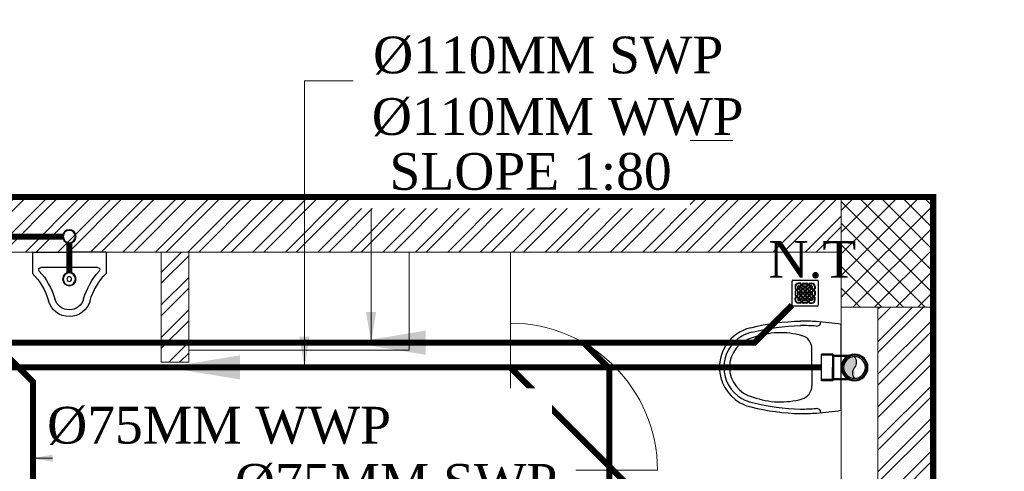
# Model space of a CAD drawing. Header units: inches. Extents: x 113025 to 158499, y 12149 to 30915.
# Tile 47 of 167: x 124376 to 124536, y 21558 to 21632. Entities that reach past the tile are written whole.
import ezdxf

# ---------------------------------------------------------------- set-up
doc = ezdxf.new("R2010")
doc.units = ezdxf.units.IN
doc.header["$MEASUREMENT"] = 0
for name, color, linetype, lineweight in [('00-GRIDTEXT', 1, 'Continuous', 13), ('FLOOR RAISE', 4, 'Continuous', 5), ('KIT TEXT.', 5, 'Continuous', 5), ('PD_BRICK WALL_115', 134, 'Continuous', 30), ('PD_COLUMN', 2, 'Continuous', 60), ('PD_FIXTURE', 21, 'Continuous', 25), ('PD_HATCH', 45, 'Continuous', 9), ('PP- 75DIA Soil Waste Sewer pipe', 90, 'Continuous', 9), ('PP-Soil Pipe', 1, 'Continuous', 25), ('PP-SWP', 1, 'Continuous', 25), ('PP-TEXT', 7, 'Continuous', 40), ('PP-WWP', 3, 'Continuous', 25)]:
    doc.layers.add(name, color=color, linetype=linetype, lineweight=lineweight)
doc.layers.add('PD_025_TEXT', color=61, linetype='Continuous')
doc.styles.add('Arial', font='GOTHIC.TTF')
doc.styles.add('ISO', font='isocp.shx', dxfattribs={"height": 250})
doc.styles.get("Standard").update_dxf_attribs({"font": 'arial.ttf', "height": 6})
doc.styles.add('style1', font='arial.ttf', dxfattribs={"height": 500})
doc.styles.add('TIMES NEW ROMAN', font='times.ttf')
doc.dimstyles.new('ISO-10', dxfattribs={"dimtxt": 6, "dimasz": 0.5, "dimexe": 1.25, "dimexo": 0.625, "dimtad": 1, "dimtoh": 1, "dimdec": 1, "dimlunit": 4, "dimtxsty": 'Standard', "dimblk": 'ARCHTICK', "dimcen": 2.5, "dimclrt": 3, "dimadec": 0, "dimazin": 0, "dimtfac": 1, "dimtdec": 1, "dimtmove": 1, "dimatfit": 3, "dimfxl": 1, "dimarcsym": 0})
doc.dimstyles.new('PP-DIM', dxfattribs={"dimtxt": 4, "dimasz": 1, "dimexe": 1, "dimexo": 1, "dimgap": 0.09, "dimtad": 0, "dimdec": 0, "dimzin": 0, "dimdsep": 46, "dimlunit": 4, "dimtxsty": 'TIMES NEW ROMAN', "dimblk": 'ARCHTICK', "dimcen": 0.09, "dimdle": 1, "dimclrd": 256, "dimclre": 256, "dimclrt": 256, "dimadec": 0, "dimazin": 0, "dimtfac": 1, "dimtdec": 4, "dimtofl": 0, "dimtmove": 1, "dimatfit": 3, "dimfxl": 1, "dimtolj": 1, "dimtzin": 0, "dimlwd": -1, "dimlwe": -1, "dimarcsym": 0})

# ---------------------------------------------------------------- blocks, each defined once
blk = doc.blocks.new('A$C24556D30')
at = {"color": 251}
for p, q in [((170, 400), (170, 20)), ((300, 210), (300, 292.2)), ((300, 210), (300, 127.8))]:
    blk.add_line(p, q, dxfattribs=at)
for points in [[(279.9, 412.5, 0.02753), (170, 400, 0.02753)], [(564.9, 366.1, 0.054905), (349.5, 395, 0.054905)], [(569.7, 385.6, 0.054905), (350, 415, 0.054905)], [(300, 210), (300, 290, 0.704392)], [(300, 210), (300, 130, -0.704392)], [(564.9, 53.9, -0.054905), (349.5, 25, -0.054905)], [(170, 20, 0.02753), (279.9, 7.5, 0.02753)], [(569.7, 34.4, -0.054905), (350, 5, -0.054905)]]:
    blk.add_lwpolyline(points, format="xyb", dxfattribs=at)
for centre, radius, start, end in [((279.9, 412.5), 20, 184.5905, 273.8823), ((350, -585), 1000, 90, 94.0204), ((350, -585), 980, 90, 94.0204), ((360, 292.2), 60, 105.9249, 180), ((439, 15.2), 348.1, 69.701, 105.9249), ((530, 210), 160, 60, 77.2425), ((530, 210), 180, 60, 77.2425), ((530, 210), 180, 0, 60), ((530, 210), 135, 0, 77.2425), ((530, 210), 160, 0, 60), ((530, 210), 135, 282.7575, 0), ((530, 210), 160, 300, 0), ((530, 210), 180, 300, 0), ((360, 127.8), 60, 180, 254.0751), ((439, 404.8), 348.1, 254.0751, 290.299), ((530, 210), 160, 282.7575, 300), ((530, 210), 180, 282.7575, 300), ((279.9, 7.5), 20, 86.1177, 175.4095), ((350, 1005), 1000, 265.9796, 270), ((350, 1005), 980, 265.9796, 270)]:
    blk.add_arc(centre, radius, start, end, dxfattribs=at)
blk = doc.blocks.new('A$C33087201')
at = {"color": 251}
for p, q in [((0, 289.6), (165, 289.6)), ((0, 289.6), (0, 193.2)), ((330, 289.6), (165, 289.6)), ((330, 289.6), (330, 193.2)), ((38.1, 220.9), (291.9, 220.9))]:
    blk.add_line(p, q, dxfattribs=at)
blk.add_circle((165, 168.2), 10.4, dxfattribs=at)
for centre, radius, start, end in [((-215.7, -16.2), 300.6, 16.9059, 44.1446), ((38.1, 210.9), 10, 90, 221.8242), ((-215.7, -16.2), 330.6, 16.9059, 41.8242), ((545.7, -16.2), 330.6, 138.1758, 163.0941), ((545.7, -16.2), 300.6, 135.8554, 163.0941), ((291.9, 210.9), 10, 318.1758, 90), ((164.8, 96.2), 96.2, 195.0681, 270.0943), ((164.8, 96.2), 66.2, 195.0681, 270.0943), ((165.2, 96.2), 66.2, 269.9057, 344.9319), ((165.2, 96.2), 96.2, 269.9057, 344.9319)]:
    blk.add_arc(centre, radius, start, end, dxfattribs=at)
blk = doc.blocks.new('A$C6E471120')
at = {"layer": 'KIT TEXT.', "color": 251, "insert": (-5067.8, -328.1, 488.6), "char_height": 60.175, "width": 1050.284, "attachment_point": 7, "style": 'ISO'}
blk.add_mtext('\\pi300.49;{\\Fromans|c0;\\W0.8;WORK TABLE}', dxfattribs=at)
blk = doc.blocks.new('FIRST FLOOR PLAN 0')
at = {"layer": 'PD_HATCH', "lineweight": 5}
h = blk.add_hatch(dxfattribs=at)
h.set_pattern_fill('ANSI32', color=251, scale=10)
h.set_pattern_definition([(45, (-1110.15, -834.2493), (-2.65165, 2.65165), []), (45, (-1108.3824, -834.2493), (-2.65165, 2.65165), [])])
h.paths.add_polyline_path([(-1107, -791.5), (-1116, -791.5), (-1116, -873), (-1107, -873)])
h.paths.add_polyline_path([(-745.5, -939), (-915, -939), (-915, -948), (-745.5, -948)])
h.paths.add_polyline_path([(-561, -939), (-730.5, -939), (-730.5, -948), (-561, -948)])
h.paths.add_polyline_path([(-1107, -75), (-1116, -75), (-1116, -156.5), (-1107, -156.5)])
h.paths.add_polyline_path([(-1107, -171.5), (-1116, -171.5), (-1116, -311.5), (-1107, -311.5)])
h.paths.add_polyline_path([(-1107, -326.5), (-1116, -326.5), (-1116, -466.5), (-1107, -466.5)])
h.paths.add_polyline_path([(-1107, -481.5), (-1116, -481.5), (-1116, -621.5), (-1107, -621.5)])
h.paths.add_polyline_path([(-1107, -636.5), (-1116, -636.5), (-1116, -776.5), (-1107, -776.5)])
h.paths.add_polyline_path([(-15, 0), (-181.5, 0), (-181.5, -9), (-15, -9)])
h.paths.add_polyline_path([(-196.5, 0), (-361.5, 0), (-361.5, -9), (-196.5, -9)])
h.paths.add_polyline_path([(-376.5, 0), (-546, 0), (-546, -9), (-376.5, -9)])
h.paths.add_polyline_path([(-561, 0), (-730.5, 0), (-730.5, -9), (-561, -9)])
h.paths.add_polyline_path([(-930, 0), (-1041, 0), (-1041, -9), (-930, -9)])
h.paths.add_polyline_path([(-1056, 0), (-1116, 0), (-1116, -60), (-1107, -60), (-1107, -9), (-1056, -9)])
h.paths.add_polyline_path([(-1107, -888), (-1116, -888), (-1116, -948), (-1056, -948), (-1056, -939), (-1107, -939)])
h.paths.add_polyline_path([(-930, -939), (-1041, -939), (-1041, -948), (-930, -948)])
h.paths.add_polyline_path([(-521.25, -939), (-546, -939), (-546, -948), (-521.25, -948)])
h.paths.add_polyline_path([(-376.5, -939), (-401.25, -939), (-401.25, -948), (-376.5, -948)])
h.paths.add_polyline_path([(-339, -939), (-361.5, -939), (-361.5, -948), (-339, -948)])
h.paths.add_polyline_path([(-196.5, -939), (-219, -939), (-219, -948), (-196.5, -948)])
h.paths.add_polyline_path([(-159, -939), (-181.5, -939), (-181.5, -948), (-159, -948)])
h.paths.add_polyline_path([(-15, -939), (-39, -939), (-39, -948), (-15, -948)])
h.paths.add_polyline_path([(0, -930), (-9, -930)])
h.paths.add_polyline_path([(0, -791.5), (-9, -791.5), (-9, -930), (0, -930)])
h.paths.add_polyline_path([(0, -636.5), (-9, -636.5), (-9, -776.5), (0, -776.5)])
h.paths.add_polyline_path([(0, -326.5), (-9, -326.5), (-9, -621.5), (0, -621.5)])
h.paths.add_polyline_path([(0, -18), (-9, -18), (-9, -156.5), (0, -156.5)])
h.paths.add_polyline_path([(-18, -159.5), (-123, -159.5), (-123, -168.5), (-18, -168.5)])
h.paths.add_polyline_path([(-123, -171.5), (-132, -171.5), (-132, -249.5), (-123, -249.5)])
h.paths.add_polyline_path([(-132, -159.5), (-204, -159.5), (-204, -168.5), (-132, -168.5)])
h.paths.add_polyline_path([(-204, -171.5), (-213, -171.5), (-213, -249.5), (-204, -249.5)])
h.paths.add_polyline_path([(-213, -159.5), (-294, -159.5), (-294, -261.5), (-267, -261.5), (-267, -252.5), (-285, -252.5), (-285, -168.5), (-213, -168.5)])
h.paths.add_polyline_path([(-213, -252.5), (-231, -252.5), (-231, -261.5), (-213, -261.5)], flags=17)
h.paths.add_polyline_path([(-186, -252.5), (-204, -252.5), (-204, -261.5), (-186, -261.5)])
h.paths.add_polyline_path([(-132, -252.5), (-150, -252.5), (-150, -261.5), (-132, -261.5)])
h.paths.add_polyline_path([(-123, -261.5), (-132, -261.5), (-132, -324.5), (-123, -324.5)])
h.paths.add_polyline_path([(0, -310.5), (-9, -310.5), (-9, -311.5), (0, -311.5)])
h.paths.add_polyline_path([(0, -171.5), (-9, -171.5), (-9, -190.5), (0, -190.5)])
h.paths.add_polyline_path([(-878.25, -9), (-878.25, 0), (-915, 0), (-915, -9)])
h.paths.add_polyline_path([(-782.25, 0), (-782.25, -9), (-745.5, -9), (-745.5, 0)])
h = blk.add_hatch(dxfattribs=at)
h.set_pattern_fill('ANSI37', color=251, scale=20)
h.set_pattern_definition([(45, (144327.2833, 25769.4912), (-1.767766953, 1.767766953), []), (135, (144327.2833, 25769.4912), (-1.767766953, -1.767766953), [])])
h.paths.add_polyline_path([(0, 0), (-15, 0), (-15, -18), (0, -18)])
h = blk.add_hatch(dxfattribs=at)
h.set_pattern_fill('ANSI32', color=251, scale=10)
h.set_pattern_definition([(45, (26013.4692, 17879.387), (-2.65165043, 2.65165043), []), (45, (26015.237, 17879.387), (-2.65165043, 2.65165043), [])])
h.paths.add_polyline_path([(-525, -9), (-531, -9), (-531, -45), (-525, -45)])
h.paths.add_polyline_path([(-525, -45), (-531, -45), (-531, -81), (-525, -81)])
h.paths.add_polyline_path([(-531, -81), (-531, -117), (-525, -117), (-525, -81)])
h.paths.add_polyline_path([(-525, -117), (-531, -117), (-531, -153), (-525, -153)])
h.paths.add_polyline_path([(-525, -153), (-531, -153), (-531, -189), (-525, -189)])
h.paths.add_polyline_path([(-525, -189), (-531, -189), (-531, -225), (-525, -225)])
h.paths.add_polyline_path([(-246, -9), (-255, -9), (-255, -98.5), (-259.5, -98.5), (-259.5, -103), (-255, -103), (-255, -113), (-246, -113)])
h.paths.add_polyline_path([(-327, -9), (-331.5, -9), (-331.5, -98.5), (-336, -98.5), (-336, -103), (-301.5, -103), (-301.5, -98.5), (-327, -98.5)])
h.paths.add_polyline_path([(-331.5, -27), (-334.5, -27), (-334.5, -31.5), (-331.5, -31.5)], flags=17)
h.paths.add_polyline_path([(-358.5, -27), (-361.5, -27), (-361.5, -18), (-366, -18), (-366, -27), (-376.5, -27), (-376.5, -31.5), (-358.5, -31.5)])
h.paths.add_polyline_path([(-412.5, -9), (-417, -9), (-417, -25), (-417, -31.5), (-412.5, -31.5), (-412.5, -27)])
h.paths.add_polyline_path([(-121.5, -9), (-126, -9), (-126, -27), (-121.5, -27)])
at = {"layer": 'PD_BRICK WALL_115', "color": 251, "lineweight": 5}
for p, q in [((0, 0), (-782.25, 0)), ((-15, -9), (-181.51, -9)), ((-126, -9), (-126, -27)), ((-121.5, -9), (-121.5, -27)), ((-15, -18), (-15, -121.87)), ((-126, -27), (-121.5, -27))]:
    blk.add_line(p, q, dxfattribs=at)
for points in [[(-9, -156.5), (-9, -18)], [(0, -156.5), (0, -156.5), (0, -18)]]:
    blk.add_lwpolyline(points, dxfattribs=at)
at = {"layer": 'PD_COLUMN', "color": 251, "lineweight": 5}
blk.add_lwpolyline([(0, -18), (-15, -18), (-15, 0), (0, 0)], close=True, dxfattribs=at)
at = {"layer": 'PD_FIXTURE', "color": 251, "lineweight": 5, "ltscale": 12}
for p, q in [((-69, -9), (-69, -20.62)), ((-69, -44.62), (-69, -20.62)), ((-69, -44.62), (-69, -58.25)), ((-69, -44.62), (-45, -44.62))]:
    blk.add_line(p, q, dxfattribs=at)
blk.add_lwpolyline([(-121.5, -9), (-85.5, -9), (-85.5, -25), (-121.5, -25)], close=True, dxfattribs=at)
blk.add_arc((-69, -44.62), 24, 0, 90, dxfattribs=at)
at = {"layer": '00-GRIDTEXT', "color": 251, "xscale": 0.03937007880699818, "yscale": 0.03937007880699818, "zscale": 0.03937007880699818}
blk.add_blockref('A$C6E471120', (-540, -9), dxfattribs=at)
at = {"layer": 'PD_FIXTURE', "color": 251, "ltscale": 12, "xscale": -0.03636363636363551, "yscale": 0.03636363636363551, "zscale": 0.03636363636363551}
blk.add_blockref('A$C33087201', (-135, -19.53), dxfattribs=at)
at = {"layer": 'PD_FIXTURE', "color": 251, "ltscale": 12, "xscale": 0.03684210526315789, "yscale": 0.03684210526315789, "zscale": 0.03684210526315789, "rotation": 180}
blk.add_blockref('A$C24556D30', (-8.74, -20.08), dxfattribs=at)
at = {"layer": 'PD_025_TEXT', "color": 251, "insert": (-461.07, -12.32), "char_height": 8, "width": 128.4952, "attachment_point": 1, "style": 'style1'}
blk.add_mtext('\\pi57.527;ES', dxfattribs=at)
blk = doc.blocks.new('PP-GRATING')
at = {"linetype": 'Continuous'}
for p, q in [((-53.1, -49.4), (-53.1, 49.4)), ((-49.7, 52.9), (49.7, 52.9)), ((-27.6, 40.7), (-27.6, 38.6)), ((-19.6, 40.7), (-27.6, 40.7)), ((-19.6, 38.6), (-19.6, 40.7)), ((-7.1, 38.6), (-7.1, 40.7)), ((-7.1, 40.7), (6.5, 40.7)), ((6.5, 40.7), (6.5, 38.6)), ((19, 40.7), (27, 40.7)), ((19, 38.6), (19, 40.7)), ((27, 40.7), (27, 38.6)), ((52.6, 50), (52.6, -48.9)), ((-38.9, 27.3), (-41, 27.3)), ((-41, 27.3), (-41, 19.3)), ((-38.9, 19.3), (-41, 19.3)), ((-41, 6.8), (-41, -6.8)), ((-38.9, 6.8), (-41, 6.8)), ((-38.9, 27.3), (-38.9, 19.3)), ((-38.9, 6.8), (-38.9, -6.8)), ((-36.7, 17), (-32.1, 17)), ((-36.7, 17), (-36.7, 15)), ((-36.7, 15), (-32.1, 15)), ((-32.1, 11.1), (-36.7, 11.1)), ((-36.7, 11.1), (-36.7, 9.1)), ((-32.1, 9.1), (-36.7, 9.1)), ((-32.1, 9.1), (-32.1, 11.1)), ((-29.8, 19.3), (-29.8, 27.3)), ((-27.8, 27.3), (-29.8, 27.3)), ((-29.8, 19.3), (-27.8, 19.3)), ((-29.8, -6.8), (-29.8, 6.8)), ((-29.8, 6.8), (-27.8, 6.8)), ((-27.8, 19.3), (-27.8, 27.3)), ((-27.8, -6.8), (-27.8, 6.8)), ((-19.6, 38.6), (-27.6, 38.6)), ((-27.6, 29.6), (-27.6, 27.5)), ((-27.6, 29.6), (-19.6, 29.6)), ((-27.6, 27.5), (-19.6, 27.5)), ((-23.9, 14.8), (-23.9, 19.3)), ((-21.9, 19.3), (-23.9, 19.3)), ((-21.9, 14.8), (-23.9, 14.8)), ((-23.9, -2.3), (-23.9, 2.3)), ((-21.9, 2.3), (-23.9, 2.3)), ((-21.9, 14.8), (-21.9, 19.3)), ((-21.9, -2.3), (-21.9, 2.3)), ((-19.6, 27.5), (-19.6, 29.6)), ((-19.6, 23.6), (-15.1, 23.6)), ((-19.6, 21.6), (-19.6, 23.6)), ((-19.6, 21.6), (-15.1, 21.6)), ((-15.1, 12.5), (-19.6, 12.5)), ((-19.6, 12.5), (-19.6, 10.5)), ((-15.1, 10.5), (-19.6, 10.5)), ((-19.6, 6.6), (-15.1, 6.6)), ((-19.6, 4.5), (-19.6, 6.6)), ((-19.6, 4.5), (-15.1, 4.5)), ((-17.3, 31.8), (-17.3, 36.4)), ((-15.3, 36.4), (-17.3, 36.4)), ((-17.3, 31.8), (-15.3, 31.8)), ((-15.3, 31.8), (-15.3, 36.4)), ((-15.1, 23.6), (-15.1, 21.6)), ((-15.1, 12.5), (-15.1, 10.5)), ((-15.1, 6.6), (-15.1, 4.5)), ((-12.8, 19.3), (-12.8, 14.8)), ((-10.7, 19.3), (-12.8, 19.3)), ((-12.8, 14.8), (-10.7, 14.8)), ((-12.8, 2.3), (-12.8, -2.3)), ((-10.7, 2.3), (-12.8, 2.3)), ((-11.4, 36.4), (-11.4, 31.8)), ((-9.4, 36.4), (-11.4, 36.4)), ((-11.4, 31.8), (-9.4, 31.8)), ((-10.7, 19.3), (-10.7, 14.8)), ((-10.7, 2.3), (-10.7, -2.3)), ((-9.4, 36.4), (-9.4, 31.8)), ((-7.1, 38.6), (6.5, 38.6)), ((-7.1, 29.6), (6.5, 29.6)), ((-7.1, 29.6), (-7.1, 27.5)), ((-7.1, 27.5), (6.5, 27.5)), ((-6.9, 14.8), (-6.9, 19.3)), ((-4.8, 19.3), (-6.9, 19.3)), ((-4.8, 14.8), (-6.9, 14.8)), ((-6.9, -2.3), (-6.9, 2.3)), ((-4.8, 2.3), (-6.9, 2.3)), ((-4.8, 14.8), (-4.8, 19.3)), ((-4.8, -2.3), (-4.8, 2.3)), ((-2.6, 23.6), (2, 23.6)), ((-2.6, 21.6), (-2.6, 23.6)), ((-2.6, 21.6), (2, 21.6)), ((2, 12.5), (-2.6, 12.5)), ((-2.6, 12.5), (-2.6, 10.5)), ((2, 10.5), (-2.6, 10.5)), ((-2.6, 6.6), (2, 6.6)), ((-2.6, 4.5), (-2.6, 6.6)), ((-2.6, 4.5), (2, 4.5)), ((2, 23.6), (2, 21.6)), ((2, 12.5), (2, 10.5)), ((2, 6.6), (2, 4.5)), ((4.3, 19.3), (4.3, 14.8)), ((6.3, 19.3), (4.3, 19.3)), ((4.3, 14.8), (6.3, 14.8)), ((4.3, 2.3), (4.3, -2.3)), ((6.3, 2.3), (4.3, 2.3)), ((6.3, 19.3), (6.3, 14.8)), ((6.3, 2.3), (6.3, -2.3)), ((6.5, 29.6), (6.5, 27.5)), ((8.8, 31.8), (8.8, 36.4)), ((10.9, 36.4), (8.8, 36.4)), ((8.8, 31.8), (10.9, 31.8)), ((10.2, 14.8), (10.2, 19.3)), ((12.2, 19.3), (10.2, 19.3)), ((12.2, 14.8), (10.2, 14.8)), ((10.2, -2.3), (10.2, 2.3)), ((12.2, 2.3), (10.2, 2.3)), ((10.9, 31.8), (10.9, 36.4)), ((12.2, 14.8), (12.2, 19.3)), ((12.2, -2.3), (12.2, 2.3)), ((14.5, 23.6), (19, 23.6)), ((14.5, 21.6), (14.5, 23.6)), ((14.5, 21.6), (19, 21.6)), ((19, 12.5), (14.5, 12.5)), ((14.5, 12.5), (14.5, 10.5)), ((19, 10.5), (14.5, 10.5)), ((14.5, 6.6), (19, 6.6)), ((14.5, 4.5), (14.5, 6.6)), ((14.5, 4.5), (19, 4.5)), ((14.7, 31.8), (14.7, 36.4)), ((14.7, 36.4), (16.8, 36.4)), ((16.8, 31.8), (14.7, 31.8)), ((16.8, 31.8), (16.8, 36.4)), ((19, 38.6), (27, 38.6)), ((27, 29.6), (19, 29.6)), ((19, 27.5), (19, 29.6)), ((27, 27.5), (19, 27.5)), ((19, 23.6), (19, 21.6)), ((19, 12.5), (19, 10.5)), ((19, 6.6), (19, 4.5)), ((21.3, 19.3), (21.3, 14.8)), ((23.4, 19.3), (21.3, 19.3)), ((21.3, 14.8), (23.4, 14.8)), ((21.3, 2.3), (21.3, -2.3)), ((23.4, 2.3), (21.3, 2.3)), ((23.4, 19.3), (23.4, 14.8)), ((23.4, 2.3), (23.4, -2.3)), ((27, 29.6), (27, 27.5)), ((27.2, 19.3), (27.2, 27.3)), ((27.2, 27.3), (29.3, 27.3)), ((29.3, 19.3), (27.2, 19.3)), ((27.2, -6.8), (27.2, 6.8)), ((29.3, 6.8), (27.2, 6.8)), ((29.3, 19.3), (29.3, 27.3)), ((29.3, -6.8), (29.3, 6.8)), ((36.1, 17), (31.5, 17)), ((36.1, 15), (31.5, 15)), ((31.5, 11.1), (36.1, 11.1)), ((31.5, 9.1), (31.5, 11.1)), ((31.5, 9.1), (36.1, 9.1)), ((36.1, 17), (36.1, 15)), ((36.1, 11.1), (36.1, 9.1)), ((38.4, 27.3), (38.4, 19.3)), ((38.4, 27.3), (40.4, 27.3)), ((38.4, 19.3), (40.4, 19.3)), ((38.4, 6.8), (38.4, -6.8)), ((38.4, 6.8), (40.4, 6.8)), ((40.4, 27.3), (40.4, 19.3)), ((40.4, 6.8), (40.4, -6.8)), ((-41, -6.8), (-38.9, -6.8)), ((-41, -27.3), (-41, -19.3)), ((-38.9, -19.3), (-41, -19.3)), ((-38.9, -27.3), (-41, -27.3)), ((-38.9, -27.3), (-38.9, -19.3)), ((-36.7, -9.1), (-32.1, -9.1)), ((-36.7, -9.1), (-36.7, -11.1)), ((-36.7, -11.1), (-32.1, -11.1)), ((-36.7, -17), (-36.7, -15)), ((-36.7, -15), (-32.1, -15)), ((-36.7, -17), (-32.1, -17)), ((-32.1, -9.1), (-32.1, -11.1)), ((-29.8, -6.8), (-27.8, -6.8)), ((-29.8, -19.3), (-27.8, -19.3)), ((-29.8, -19.3), (-29.8, -27.3)), ((-27.8, -27.3), (-29.8, -27.3)), ((-27.8, -19.3), (-27.8, -27.3)), ((-27.6, -27.5), (-19.6, -27.5)), ((-27.6, -29.6), (-27.6, -27.5)), ((-27.6, -29.6), (-19.6, -29.6)), ((-27.6, -40.7), (-27.6, -38.6)), ((-19.6, -38.6), (-27.6, -38.6)), ((-21.9, -2.3), (-23.9, -2.3)), ((-23.9, -19.3), (-23.9, -14.8)), ((-21.9, -14.8), (-23.9, -14.8)), ((-21.9, -19.3), (-23.9, -19.3)), ((-21.9, -19.3), (-21.9, -14.8)), ((-15.1, -4.5), (-19.6, -4.5)), ((-19.6, -4.5), (-19.6, -6.6)), ((-15.1, -6.6), (-19.6, -6.6)), ((-19.6, -10.5), (-15.1, -10.5)), ((-19.6, -12.5), (-19.6, -10.5)), ((-19.6, -12.5), (-15.1, -12.5)), ((-15.1, -21.6), (-19.6, -21.6)), ((-19.6, -21.6), (-19.6, -23.6)), ((-15.1, -23.6), (-19.6, -23.6)), ((-19.6, -27.5), (-19.6, -29.6)), ((-19.6, -38.6), (-19.6, -40.7)), ((-17.3, -31.8), (-17.3, -36.4)), ((-17.3, -31.8), (-15.3, -31.8)), ((-15.3, -36.4), (-17.3, -36.4)), ((-15.3, -31.8), (-15.3, -36.4)), ((-15.1, -4.5), (-15.1, -6.6)), ((-15.1, -10.5), (-15.1, -12.5)), ((-15.1, -21.6), (-15.1, -23.6)), ((-12.8, -2.3), (-10.7, -2.3)), ((-12.8, -14.8), (-12.8, -19.3)), ((-10.7, -14.8), (-12.8, -14.8)), ((-12.8, -19.3), (-10.7, -19.3)), ((-11.4, -36.4), (-11.4, -31.8)), ((-11.4, -31.8), (-9.4, -31.8)), ((-9.4, -36.4), (-11.4, -36.4)), ((-10.7, -14.8), (-10.7, -19.3)), ((-9.4, -36.4), (-9.4, -31.8)), ((-7.1, -27.5), (6.5, -27.5)), ((-7.1, -29.6), (-7.1, -27.5)), ((-7.1, -29.6), (6.5, -29.6)), ((6.5, -38.6), (-7.1, -38.6)), ((-7.1, -38.6), (-7.1, -40.7)), ((-4.8, -2.3), (-6.9, -2.3)), ((-6.9, -19.3), (-6.9, -14.8)), ((-4.8, -14.8), (-6.9, -14.8)), ((-4.8, -19.3), (-6.9, -19.3)), ((-4.8, -19.3), (-4.8, -14.8)), ((2, -4.5), (-2.6, -4.5)), ((-2.6, -4.5), (-2.6, -6.6)), ((2, -6.6), (-2.6, -6.6)), ((-2.6, -10.5), (2, -10.5)), ((-2.6, -12.5), (-2.6, -10.5)), ((-2.6, -12.5), (2, -12.5)), ((2, -21.6), (-2.6, -21.6)), ((-2.6, -21.6), (-2.6, -23.6)), ((2, -23.6), (-2.6, -23.6)), ((2, -4.5), (2, -6.6)), ((2, -10.5), (2, -12.5)), ((2, -21.6), (2, -23.6)), ((4.3, -2.3), (6.3, -2.3)), ((4.3, -14.8), (4.3, -19.3)), ((6.3, -14.8), (4.3, -14.8)), ((4.3, -19.3), (6.3, -19.3)), ((6.3, -14.8), (6.3, -19.3)), ((6.5, -29.6), (6.5, -27.5)), ((6.5, -38.7), (6.5, -40.7)), ((8.8, -31.8), (8.8, -36.4)), ((8.8, -31.8), (10.9, -31.8)), ((8.8, -36.4), (10.9, -36.4)), ((12.2, -2.3), (10.2, -2.3)), ((10.2, -19.3), (10.2, -14.8)), ((12.2, -14.8), (10.2, -14.8)), ((12.2, -19.3), (10.2, -19.3)), ((10.9, -31.8), (10.9, -36.4)), ((12.2, -19.3), (12.2, -14.8)), ((19, -4.5), (14.5, -4.5)), ((14.5, -4.5), (14.5, -6.6)), ((19, -6.6), (14.5, -6.6)), ((14.5, -10.5), (19, -10.5)), ((14.5, -12.5), (14.5, -10.5)), ((14.5, -12.5), (19, -12.5)), ((19, -21.6), (14.5, -21.6)), ((14.5, -21.6), (14.5, -23.6)), ((19, -23.6), (14.5, -23.6)), ((14.7, -31.8), (14.7, -36.4)), ((16.8, -31.8), (14.7, -31.8)), ((14.7, -36.4), (16.8, -36.4)), ((16.8, -31.8), (16.8, -36.4)), ((19, -4.5), (19, -6.6)), ((19, -10.5), (19, -12.5)), ((19, -21.6), (19, -23.6)), ((27, -27.5), (19, -27.5)), ((19, -27.5), (19, -29.6)), ((27, -29.6), (19, -29.6)), ((19, -38.6), (19, -40.7)), ((19, -38.6), (27, -38.6)), ((21.3, -2.3), (23.4, -2.3)), ((21.3, -14.8), (21.3, -19.3)), ((23.4, -14.8), (21.3, -14.8)), ((21.3, -19.3), (23.4, -19.3)), ((23.4, -14.8), (23.4, -19.3)), ((27, -29.6), (27, -27.5)), ((27, -40.7), (27, -38.6)), ((29.3, -6.8), (27.2, -6.8)), ((27.2, -19.3), (27.2, -27.3)), ((29.3, -19.3), (27.2, -19.3)), ((27.2, -27.3), (29.3, -27.3)), ((29.3, -19.3), (29.3, -27.3)), ((36.1, -9.1), (31.5, -9.1)), ((31.5, -9.1), (31.5, -11.1)), ((36.1, -11.1), (31.5, -11.1)), ((36.1, -15), (31.5, -15)), ((36.1, -17), (31.5, -17)), ((36.1, -9.1), (36.1, -11.1)), ((36.1, -17), (36.1, -15)), ((40.4, -6.8), (38.4, -6.8)), ((38.4, -19.3), (40.4, -19.3)), ((38.4, -27.3), (38.4, -19.3)), ((38.4, -27.3), (40.4, -27.3)), ((40.4, -27.3), (40.4, -19.3)), ((49.2, -52.3), (-50.3, -52.3)), ((-19.6, -40.7), (-27.6, -40.7)), ((6.5, -40.7), (-7.1, -40.7)), ((19, -40.7), (27, -40.7))]:
    blk.add_line(p, q, dxfattribs=at)
for centre, radius, start, end in [((-49.7, 49.4), 3.41, 90, 180), ((-27.6, 27.3), 13.4, 90, 180), ((-19.6, 36.4), 4.32, 360, 90), ((-7.1, 36.4), 4.32, 90, 180), ((6.5, 36.4), 4.32, 360, 90), ((19, 36.4), 4.32, 90, 180), ((27, 27.3), 13.4, 0, 90), ((49.7, 50), 2.84, 360, 90), ((-36.7, 19.3), 4.32, 180, 270), ((-36.7, 6.8), 4.32, 90, 180), ((-27.6, 27.3), 11.4, 90, 180), ((-36.7, 19.3), 2.27, 180, 270), ((-36.7, 6.8), 2.27, 90, 180), ((-32.1, 19.3), 4.32, 270, 360), ((-32.1, 19.3), 2.27, 270, 360), ((-32.1, 6.8), 4.32, 360, 90), ((-32.1, 6.8), 2.27, 360, 90), ((-27.6, 27.3), 2.27, 90, 180), ((-27.6, 27.3), 0.227, 90, 180), ((-19.6, 19.3), 4.32, 90, 180), ((-19.6, 14.8), 4.32, 180, 270), ((-19.6, 2.3), 4.32, 90, 180), ((-19.6, 19.3), 2.27, 90, 180), ((-19.6, 19.3), 2.27, 90, 180), ((-19.6, 14.8), 2.27, 180, 270), ((-19.6, 2.3), 2.27, 90, 180), ((-19.6, 2.3), 2.27, 90, 180), ((-19.6, 36.4), 2.27, 360, 90), ((-19.6, 31.8), 4.32, 270, 360), ((-19.6, 31.8), 2.27, 270, 360), ((-15.1, 19.3), 4.32, 360, 90), ((-15.1, 19.3), 2.27, 360, 90), ((-15.1, 14.8), 2.27, 270, 360), ((-15.1, 14.8), 4.32, 270, 0), ((-15.1, 2.3), 4.32, 360, 90), ((-15.1, 2.3), 2.27, 360, 90), ((-7.1, 31.8), 4.32, 180, 270), ((-7.1, 36.4), 2.27, 90, 180), ((-7.1, 31.8), 2.27, 180, 270), ((-2.6, 19.3), 4.32, 90, 180), ((-2.6, 14.8), 4.32, 180, 270), ((-2.6, 2.3), 4.32, 90, 180), ((-2.6, 19.3), 2.27, 90, 180), ((-2.6, 19.3), 2.27, 90, 180), ((-2.6, 14.8), 2.27, 180, 270), ((-2.6, 2.3), 2.27, 90, 180), ((-2.6, 2.3), 2.27, 90, 180), ((2, 19.3), 4.32, 360, 90), ((2, 19.3), 2.27, 360, 90), ((2, 14.8), 2.27, 270, 0), ((2, 14.8), 4.32, 270, 0), ((2, 2.3), 4.32, 360, 90), ((2, 2.3), 2.27, 360, 90), ((6.5, 36.4), 2.27, 360, 90), ((6.5, 31.8), 4.32, 270, 360), ((6.5, 31.8), 2.27, 270, 360), ((14.5, 19.3), 4.32, 90, 180), ((14.5, 14.8), 4.32, 180, 270), ((14.5, 2.3), 4.32, 90, 180), ((14.5, 19.3), 2.27, 90, 180), ((14.5, 14.8), 2.27, 180, 270), ((14.5, 2.3), 2.27, 90, 180), ((14.5, 2.3), 2.27, 90, 180), ((19, 31.8), 4.32, 180, 270), ((19, 36.4), 2.27, 90, 180), ((19, 31.8), 2.27, 180, 270), ((19, 19.3), 4.32, 360, 90), ((19, 19.3), 2.27, 360, 90), ((19, 14.8), 2.27, 270, 0), ((19, 14.8), 4.32, 270, 0), ((19, 2.3), 4.32, 360, 90), ((19, 2.3), 2.27, 360, 90), ((27, 27.3), 11.4, 0, 90), ((27, 27.3), 2.27, 0, 90), ((27, 27.3), 0.227, 0, 90), ((31.5, 19.3), 4.32, 180, 270), ((31.5, 6.8), 4.32, 90, 180), ((31.5, 19.3), 2.27, 180, 270), ((31.5, 6.8), 2.27, 90, 180), ((36.1, 19.3), 2.27, 270, 0), ((36.1, 19.3), 4.32, 270, 0), ((36.1, 6.8), 4.32, 360, 90), ((36.1, 6.8), 2.27, 360, 90), ((-36.7, -6.8), 4.32, 180, 270), ((-36.7, -19.3), 4.32, 90, 180), ((-27.6, -27.3), 13.4, 180, 270), ((-36.7, -6.8), 2.27, 180, 270), ((-36.7, -19.3), 2.27, 90, 180), ((-27.6, -27.3), 11.4, 180, 270), ((-32.1, -6.8), 4.32, 270, 360), ((-32.1, -6.8), 2.27, 270, 360), ((-32.1, -19.3), 4.32, 360, 90), ((-32.1, -19.3), 2.27, 360, 90), ((-27.6, -27.3), 2.27, 180, 270), ((-27.6, -27.3), 0.227, 180, 270), ((-19.6, -2.3), 4.32, 180, 270), ((-19.6, -14.8), 4.32, 90, 180), ((-19.6, -19.3), 4.32, 180, 270), ((-19.6, -2.3), 2.27, 180, 270), ((-19.6, -14.8), 2.27, 90, 180), ((-19.6, -14.8), 2.27, 90, 180), ((-19.6, -19.3), 2.27, 180, 270), ((-19.6, -31.8), 4.32, 360, 90), ((-19.6, -31.8), 2.27, 360, 90), ((-19.6, -36.4), 4.32, 270, 0), ((-19.6, -36.4), 2.27, 270, 0), ((-15.1, -2.3), 2.27, 270, 360), ((-15.1, -2.3), 4.32, 270, 0), ((-15.1, -14.8), 4.32, 360, 90), ((-15.1, -14.8), 2.27, 360, 90), ((-15.1, -19.3), 2.27, 270, 360), ((-15.1, -19.3), 4.32, 270, 0), ((-7.1, -31.8), 4.32, 90, 180), ((-7.1, -36.4), 4.32, 180, 270), ((-7.1, -31.8), 2.27, 90, 180), ((-7.1, -36.4), 2.27, 180, 270), ((-2.6, -2.3), 4.32, 180, 270), ((-2.6, -14.8), 4.32, 90, 180), ((-2.6, -19.3), 4.32, 180, 270), ((-2.6, -2.3), 2.27, 180, 270), ((-2.6, -14.8), 2.27, 90, 180), ((-2.6, -14.8), 2.27, 90, 180), ((-2.6, -19.3), 2.27, 180, 270), ((2, -2.3), 2.27, 270, 0), ((2, -2.3), 4.32, 270, 0), ((2, -14.8), 4.32, 360, 90), ((2, -14.8), 2.27, 360, 90), ((2, -19.3), 2.27, 270, 0), ((2, -19.3), 4.32, 270, 0), ((6.5, -31.8), 4.32, 360, 90), ((6.5, -31.8), 2.27, 360, 90), ((6.6, -36.4), 2.27, 269.679, 359.679), ((6.6, -36.4), 4.32, 269.679, 359.679), ((14.5, -2.3), 4.32, 180, 270), ((14.5, -14.8), 4.32, 90, 180), ((14.5, -19.3), 4.32, 180, 270), ((14.5, -2.3), 2.27, 180, 270), ((14.5, -14.8), 2.27, 90, 180), ((14.5, -14.8), 2.27, 90, 180), ((14.5, -19.3), 2.27, 180, 270), ((19, -31.8), 4.32, 90, 180), ((19, -36.4), 4.32, 180, 270), ((19, -31.8), 2.27, 90, 180), ((19, -36.4), 2.27, 180, 270), ((19, -2.3), 2.27, 270, 0), ((19, -2.3), 4.32, 270, 0), ((19, -14.8), 4.32, 360, 90), ((19, -14.8), 2.27, 360, 90), ((19, -19.3), 2.27, 270, 0), ((19, -19.3), 4.32, 270, 0), ((27, -27.3), 2.27, 270, 360), ((27, -27.3), 0.227, 270, 360), ((27, -27.3), 13.4, 270, 360), ((27, -27.3), 11.4, 270, 360), ((31.5, -6.8), 4.32, 180, 270), ((31.5, -19.3), 4.32, 90, 180), ((31.5, -6.8), 2.27, 180, 270), ((31.5, -19.3), 2.27, 90, 180), ((36.1, -6.8), 2.27, 270, 0), ((36.1, -6.8), 4.32, 270, 0), ((36.1, -19.3), 4.32, 360, 90), ((36.1, -19.3), 2.27, 360, 90), ((-50.7, -49.8), 2.49, 171.2591, 278.7567), ((49.2, -48.9), 3.41, 270, 360)]:
    blk.add_arc(centre, radius, start, end, dxfattribs=at)
blk = doc.blocks.new('PP-WC CONNECTOR BEND')
at = {"lineweight": 30}
h = blk.add_hatch(color=256, dxfattribs=at)
edge = h.paths.add_edge_path()
edge.add_ellipse((-79.8, 16.1), major_axis=(19.4, 18.3), ratio=1, start_angle=96.3386, end_angle=173.6614, ccw=False)
edge.add_ellipse((-101.1, 0), major_axis=(22.9, -24.2), ratio=1, start_angle=-45, end_angle=135, ccw=False)
edge.add_ellipse((-122.4, -16.1), major_axis=(18.3, -19.4), ratio=1, start_angle=6.3386, end_angle=83.6614)
at = {"linetype": 'Continuous'}
for p, q in [((-37.5, 37.5), (-84.9, 37.5)), ((-34.1, 40.9), (-37.5, 37.5)), ((-34.1, 40.9), (0, 40.9)), ((0, -40.9), (0, 40.9)), ((-37.5, -37.5), (-84.9, -37.5)), ((-34.1, -40.9), (-37.5, -37.5)), ((-34.1, -40.9), (0, -40.9))]:
    blk.add_line(p, q, dxfattribs=at)
at = {"linetype": 'Continuous', "ltscale": 0.005}
for p, q in [((-37.5, 34.1), (-78.6, 34.1)), ((-34.1, 37.5), (-37.5, 34.1)), ((-37.5, -34.1), (-37.5, 34.1)), ((-34.1, 37.5), (0, 37.5)), ((-34.1, -37.5), (-34.1, 37.5)), ((-37.5, -34.1), (-78.6, -34.1)), ((-34.1, -37.5), (-37.5, -34.1)), ((-34.1, -37.5), (0, -37.5))]:
    blk.add_line(p, q, dxfattribs=at)
at = {"linetype": 'Continuous'}
blk.add_circle((-101.2, 0), 40.9, dxfattribs=at)
at = {"lineweight": 30}
for radius in [37.5, 33.3]:
    blk.add_circle((-101.1, 0), radius, dxfattribs=at)
for centre, start, end in [((-79.8, 16.1), 139.7119, 217.0347), ((-122.4, -16.1), 319.7119, 37.0347)]:
    blk.add_arc(centre, 26.7, start, end, dxfattribs=at)
blk = doc.blocks.new('BT-PP')
for radius in [37.5, 33.8]:
    blk.add_circle((0, 0), radius)
blk = doc.blocks.new('_ArchTick')
at = {"color": 0, "linetype": 'ByBlock', "const_width": 0.15}
blk.add_lwpolyline([(-0.5, -0.5), (0.5, 0.5)], dxfattribs=at)

msp = doc.modelspace()

# ---------------------------------------------------------------- linework, layer by layer
at = {"layer": 'PP- 75DIA Soil Waste Sewer pipe', "ltscale": 0.015}
for points in [[(124184.63, 21588.87, 1, 1, 0), (124184.63, 21578.8, 1, 1, 0), (124495.74, 21578.8, 1, 1, 0), (124501.86, 21584.92, 1, 1, 0)], [(124467.82, 21578.8, 1, 1, 0), (124472.02, 21574.6, 1, 1, 0), (124472.02, 21491.58, 1, 1, 0)]]:
    msp.add_lwpolyline(points, format="xyseb", dxfattribs=at)
at = {"layer": 'PP-Soil Pipe', "color": 1, "ltscale": 0.015, "const_width": 1, "elevation": 0}
msp.add_lwpolyline([(124353.89, 21592.26), (124353.89, 21596.14), (124382.89, 21596.12)], dxfattribs=at)
at = {"layer": 'PP-Soil Pipe', "color": 1, "ltscale": 0.015, "const_width": 1}
msp.add_lwpolyline([(124383.89, 21595.01), (124383.89, 21590.3)], dxfattribs=at)
at = {"layer": 'PP-Soil Pipe', "color": 1, "ltscale": 0.015}
for points in [[(124506.66, 21574.77, 1, 1, 0), (124190.25, 21574.77, 1, 1, 0), (124190.25, 21588.72, 1, 1, 0)], [(124455.85, 21574.77, 1, 1, 0), (124477.31, 21553.31, 1, 1, 0), (124477.31, 21491.93, 1, 1, 0)]]:
    msp.add_lwpolyline(points, format="xyseb", dxfattribs=at)

# ---------------------------------------------------------------- block references
at = {"color": 251}
msp.add_blockref('FIRST FLOOR PLAN 0', (124524.88, 21602.6), dxfattribs=at)
at = {"layer": 'PP-Soil Pipe', "color": 1, "ltscale": 0.015, "xscale": -0.02961412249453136, "yscale": 0.02961412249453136, "zscale": 0.02961412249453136, "rotation": 270}
for p in [(124383.89, 21596.12), (124383.89, 21589.19)]:
    msp.add_blockref('BT-PP', p, dxfattribs=at)
at = {"layer": 'PP-SWP', "xscale": -0.05333333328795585, "yscale": 0.05333333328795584, "zscale": 0.05333333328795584, "rotation": 359.8999181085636}
msp.add_blockref('PP-WC CONNECTOR BEND', (124506.66, 21574.77), dxfattribs=at)
at = {"layer": 'PP-WWP', "xscale": 0.04021621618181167, "yscale": 0.04021621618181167, "zscale": 40.21621618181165, "rotation": 359.9999999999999}
msp.add_blockref('PP-GRATING', (124503.99, 21586.88), dxfattribs=at)

# ---------------------------------------------------------------- texts
at = {"layer": 'PP-TEXT', "insert": (124498.01, 21589.27), "char_height": 6, "width": 26.6614, "attachment_point": 7, "style": 'Arial'}
msp.add_mtext('{\\fTimes New Roman|b0|i0|c0|p0;N.T}', dxfattribs=at)

# ---------------------------------------------------------------- leaders
at = {"layer": 'PP- 75DIA Soil Waste Sewer pipe', "ltscale": 0.015}
msp.add_leader([(124430.05, 21578.8), (124462.93, 21578.8)], dimstyle='ISO-10', override={"dimasz": 12, "dimgap": 0.625, "dimtad": 0}, dxfattribs=at)
at = {"layer": 'PP-Soil Pipe', "color": 1, "lineweight": 5, "ltscale": 0.015}
msp.add_leader([(124399.76, 21574.77), (124432.64, 21574.77)], dimstyle='ISO-10', override={"dimasz": 12, "dimgap": 0.625, "dimtad": 0}, dxfattribs=at)

# ---------------------------------------------------------------- next in the draw order: texts
at = {"layer": 'PP-TEXT', "char_height": 6, "width": 79.3915, "attachment_point": 7, "style": 'Arial', "bg_fill": 2}
for s, insert in [('{\\fTimes New Roman|b0|i0|c0|p34;Ø110MM SWP }', (124433.47, 21622.53, 0)), ('{\\fTimes New Roman|b0|i0|c0|p34;Ø75MM WWP }', (124380.27, 21562.09, 0))]:
    msp.add_mtext(s, dxfattribs=dict(at, insert=insert))

# ---------------------------------------------------------------- next in the draw order: linework, layer by layer
at = {"layer": 'PP- 75DIA Soil Waste Sewer pipe', "ltscale": 0.015}
msp.add_lwpolyline([(124371.56, 21578.8, 1, 1, 0), (124377.97, 21572.39, 1, 1, 0), (124377.97, 21453.87, 1, 1, 0)], format="xyseb", dxfattribs=at)

# ---------------------------------------------------------------- next in the draw order: leaders
at = {"layer": 'PP-TEXT', "lineweight": 70, "ltscale": 12}
for points in [[(124422.27, 21574.77), (124422.27, 21621.56), (124487.9, 21621.56)], [(124377.71, 21559.94), (124429.21, 21559.94)]]:
    msp.add_leader(points, dimstyle='PP-DIM', override={"dimtxt": 8.5, "dimasz": 5, "dimtad": 0, "dimdec": 1, "dimcen": 0, "dimtfac": 12, "dimtdec": 1, "dimfxl": 7, "dimfxlon": 1, "dimlwd": 18, "dimarcsym": 1}, dxfattribs=at)

# ---------------------------------------------------------------- next in the draw order: texts
at = {"layer": 'PP-TEXT', "char_height": 6, "width": 79.3915, "style": 'Arial', "bg_fill": 2}
for s, insert, attachment_point in [('{\\fTimes New Roman|b0|i0|c0|p34;Ø110MM WWP }', (124433.26, 21612.48, 0), 7), ('{\\fTimes New Roman|b0|i0|c0|p34;Ø75MM SWP }', (124463.54, 21552.76, 0), 9)]:
    msp.add_mtext(s, dxfattribs=dict(at, insert=insert, attachment_point=attachment_point))

# ---------------------------------------------------------------- next in the draw order: leaders
at = {"layer": 'PP-TEXT', "lineweight": 70, "ltscale": 12}
msp.add_leader([(124433.15, 21578.8), (124433.15, 21611.79), (124492.16, 21611.79)], dimstyle='PP-DIM', override={"dimtxt": 8.5, "dimasz": 5, "dimtad": 0, "dimdec": 1, "dimcen": 0, "dimtfac": 12, "dimtdec": 1, "dimfxl": 7, "dimfxlon": 1, "dimlwd": 18, "dimarcsym": 1}, dxfattribs=at)

# ---------------------------------------------------------------- next in the draw order: texts
at = {"layer": 'PP-TEXT', "insert": (124482.21, 21603.63), "char_height": 6, "width": 48.446, "attachment_point": 9, "style": 'Arial', "bg_fill": 2}
msp.add_mtext('{\\fTimes New Roman|b0|i0|c0|p34; \\PSLOPE 1:80}', dxfattribs=at)

# ---------------------------------------------------------------- next in the draw order: linework, layer by layer
at = {"layer": 'FLOOR RAISE', "const_width": 1}
msp.add_lwpolyline([(123779.39, 21602.6), (124524.89, 21602.6), (124524.89, 21446.1), (124506.89, 21446.1), (124506.89, 21443.1), (124230.89, 21443.1), (124230.89, 21341.1), (124142.39, 21341.1), (123993.89, 21341.1), (123993.89, 21274.6), (123777.89, 21274.6), (123777.89, 21292.6), (123779.39, 21292.6), (123779.39, 21602.6)], dxfattribs=at)

doc.saveas('drawing.dxf')
